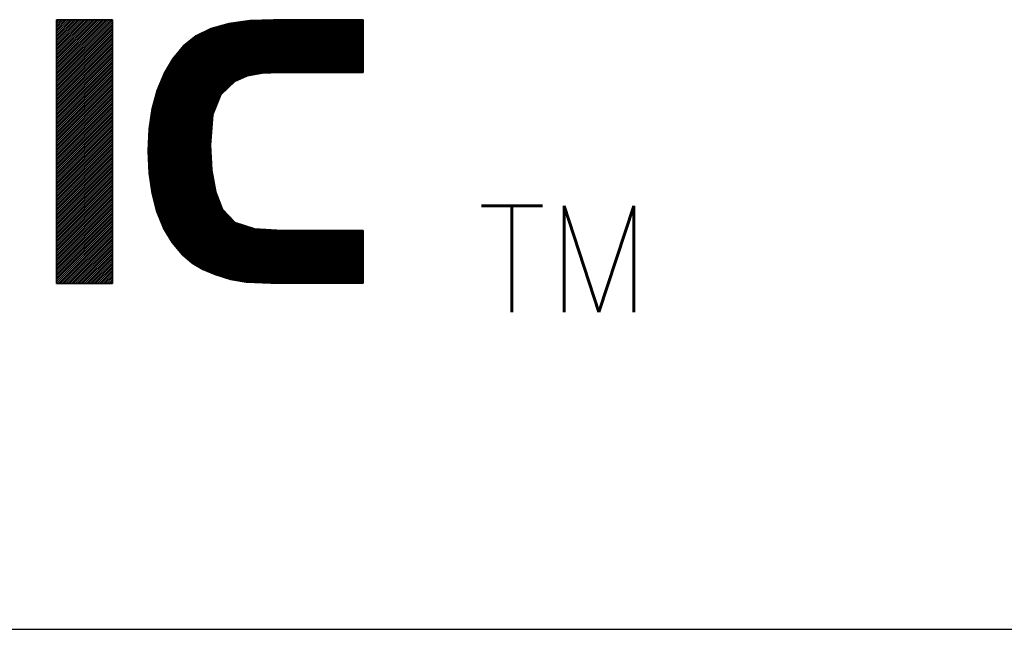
# Model space of a CAD drawing. Header units: millimetres. Extents: x 4 to 205, y 5 to 292.
# Tile 17 of 107: x 63 to 81, y 5 to 16. Entities that reach past the tile are written whole.
import ezdxf

# ---------------------------------------------------------------- set-up
doc = ezdxf.new("R2010")
doc.units = ezdxf.units.MM
doc.layers.get('0').update_dxf_attribs({"linetype": 'CONTINUOUS'})
doc.layers.add('256', color=7, linetype='CONTINUOUS')
doc.styles.add('blockfont', font='simplex.shx')

# ---------------------------------------------------------------- blocks, each defined once
blk = doc.blocks.new('HATCH15')
at = {"color": 5, "linetype": 'CONTINUOUS'}
for p, q in [((63.572548, 16.439062), (63.622436, 16.48895)), ((63.572548, 16.403927), (63.657571, 16.48895)), ((63.572548, 16.368793), (63.692705, 16.48895)), ((63.572548, 16.333658), (63.72784, 16.48895)), ((63.572548, 16.298524), (63.762974, 16.48895)), ((63.572548, 16.26339), (63.798108, 16.48895)), ((63.572548, 16.228255), (63.833243, 16.48895)), ((63.572548, 16.193121), (63.868377, 16.48895)), ((63.572548, 16.157986), (63.903512, 16.48895)), ((63.572548, 16.122852), (63.938646, 16.48895)), ((63.572548, 16.087718), (63.97378, 16.48895)), ((63.572548, 16.052583), (64.008915, 16.48895)), ((63.572548, 16.017449), (64.044049, 16.48895)), ((63.572548, 15.982315), (64.079183, 16.48895)), ((63.572548, 15.94718), (64.114318, 16.48895)), ((63.572548, 15.912046), (64.149452, 16.48895)), ((63.572548, 15.876911), (64.184587, 16.48895)), ((63.572548, 15.841777), (64.219721, 16.48895)), ((63.572548, 15.806643), (64.254855, 16.48895)), ((63.572548, 15.771508), (64.28999, 16.48895)), ((63.572548, 15.736374), (64.325124, 16.48895)), ((63.572548, 15.701239), (64.360259, 16.48895)), ((63.572548, 15.666105), (64.395393, 16.48895)), ((63.572548, 15.630971), (64.430527, 16.48895)), ((63.572548, 15.595836), (64.465662, 16.48895)), ((63.572548, 15.560702), (64.500796, 16.48895)), ((63.572548, 15.525568), (64.53593, 16.48895)), ((63.572548, 15.490433), (64.571065, 16.48895)), ((63.572548, 15.455299), (64.606199, 16.48895)), ((63.572548, 15.420164), (64.629533, 16.477149)), ((63.572548, 15.38503), (64.629533, 16.442015)), ((63.572548, 15.349896), (64.629533, 16.406881)), ((63.572548, 15.314761), (64.629533, 16.371746)), ((63.572548, 15.279627), (64.629533, 16.336612)), ((63.572548, 15.244493), (64.629533, 16.301478)), ((63.572548, 15.209358), (64.629533, 16.266343)), ((63.572548, 15.174224), (64.629533, 16.231209)), ((63.572548, 15.139089), (64.629533, 16.196074)), ((63.572548, 15.103955), (64.629533, 16.16094)), ((63.572548, 15.068821), (64.629533, 16.125806)), ((63.572548, 15.033686), (64.629533, 16.090671)), ((63.572548, 14.998552), (64.629533, 16.055537)), ((63.572548, 14.963417), (64.629533, 16.020402)), ((63.572548, 14.928283), (64.629533, 15.985268)), ((63.572548, 14.893149), (64.629533, 15.950134)), ((63.572548, 14.858014), (64.629533, 15.914999)), ((63.572548, 14.82288), (64.629533, 15.879865)), ((63.572548, 14.787746), (64.629533, 15.844731)), ((63.572548, 14.752611), (64.629533, 15.809596)), ((63.572548, 14.717477), (64.629533, 15.774462)), ((63.572548, 14.682342), (64.629533, 15.739327)), ((63.572548, 14.647208), (64.629533, 15.704193)), ((63.572548, 14.612074), (64.629533, 15.669059)), ((63.572548, 14.576939), (64.629533, 15.633924)), ((63.572548, 14.541805), (64.629533, 15.59879)), ((63.572548, 14.50667), (64.629533, 15.563655)), ((63.572548, 14.471536), (64.629533, 15.528521)), ((63.572548, 14.436402), (64.629533, 15.493387)), ((63.572548, 14.401267), (64.629533, 15.458252)), ((63.572548, 14.366133), (64.629533, 15.423118)), ((63.572548, 14.330999), (64.629533, 15.387984)), ((63.572548, 14.295864), (64.629533, 15.352849)), ((63.572548, 14.26073), (64.629533, 15.317715)), ((63.572548, 14.225595), (64.629533, 15.28258)), ((63.572548, 14.190461), (64.629533, 15.247446)), ((63.572548, 14.155327), (64.629533, 15.212312)), ((63.572548, 14.120192), (64.629533, 15.177177)), ((63.572548, 14.085058), (64.629533, 15.142043)), ((63.572548, 14.049924), (64.629533, 15.106909)), ((63.572548, 14.014789), (64.629533, 15.071774)), ((63.572548, 13.979655), (64.629533, 15.03664)), ((63.572548, 13.94452), (64.629533, 15.001505)), ((63.572548, 13.909386), (64.629533, 14.966371)), ((63.572548, 13.874252), (64.629533, 14.931237)), ((63.572548, 13.839117), (64.629533, 14.896102)), ((63.572548, 13.803983), (64.629533, 14.860968)), ((63.572548, 13.768848), (64.629533, 14.825833)), ((63.572548, 13.733714), (64.629533, 14.790699)), ((63.572548, 13.69858), (64.629533, 14.755565)), ((63.572548, 13.663445), (64.629533, 14.72043)), ((63.572548, 13.628311), (64.629533, 14.685296)), ((63.572548, 13.593177), (64.629533, 14.650162)), ((63.572548, 13.558042), (64.629533, 14.615027)), ((63.572548, 13.522908), (64.629533, 14.579893)), ((63.572548, 13.487773), (64.629533, 14.544758)), ((63.572548, 13.452639), (64.629533, 14.509624)), ((63.572548, 13.417505), (64.629533, 14.47449)), ((63.572548, 13.38237), (64.629533, 14.439355)), ((63.572548, 13.347236), (64.629533, 14.404221)), ((63.572548, 13.312101), (64.629533, 14.369086)), ((63.572548, 13.276967), (64.629533, 14.333952)), ((63.572548, 13.241833), (64.629533, 14.298818)), ((63.572548, 13.206698), (64.629533, 14.263683)), ((63.572548, 13.171564), (64.629533, 14.228549)), ((63.572548, 13.13643), (64.629533, 14.193415)), ((63.572548, 13.101295), (64.629533, 14.15828)), ((63.572548, 13.066161), (64.629533, 14.123146)), ((63.572548, 13.031026), (64.629533, 14.088011)), ((63.572548, 12.995892), (64.629533, 14.052877)), ((63.572548, 12.960758), (64.629533, 14.017743)), ((63.572548, 12.925623), (64.629533, 13.982608)), ((63.572548, 12.890489), (64.629533, 13.947474)), ((63.572548, 12.855355), (64.629533, 13.91234)), ((63.572548, 12.82022), (64.629533, 13.877205)), ((63.572548, 12.785086), (64.629533, 13.842071)), ((63.572548, 12.749951), (64.629533, 13.806936)), ((63.572548, 12.714817), (64.629533, 13.771802)), ((63.572548, 12.679683), (64.629533, 13.736668)), ((63.572548, 12.644548), (64.629533, 13.701533)), ((63.572548, 12.609414), (64.629533, 13.666399)), ((63.572548, 12.574279), (64.629533, 13.631264)), ((63.572548, 12.539145), (64.629533, 13.59613)), ((63.572548, 12.504011), (64.629533, 13.560996)), ((63.572548, 12.468876), (64.629533, 13.525861)), ((63.572548, 12.433742), (64.629533, 13.490727)), ((63.572548, 12.398608), (64.629533, 13.455593)), ((63.572548, 12.363473), (64.629533, 13.420458)), ((63.572548, 12.328339), (64.629533, 13.385324)), ((63.572548, 12.293204), (64.629533, 13.350189)), ((63.572548, 12.25807), (64.629533, 13.315055)), ((63.572548, 12.222936), (64.629533, 13.279921)), ((63.572548, 12.187801), (64.629533, 13.244786)), ((63.572548, 12.152667), (64.629533, 13.209652)), ((63.572548, 12.117532), (64.629533, 13.174517)), ((63.572548, 12.082398), (64.629533, 13.139383)), ((63.572548, 12.047264), (64.629533, 13.104249)), ((63.572548, 12.012129), (64.629533, 13.069114)), ((63.572548, 11.976995), (64.629533, 13.03398)), ((63.572548, 11.941861), (64.629533, 12.998846)), ((63.572548, 11.906726), (64.629533, 12.963711)), ((63.572548, 11.871592), (64.629533, 12.928577)), ((63.572548, 11.836457), (64.629533, 12.893442)), ((63.572548, 11.801323), (64.629533, 12.858308)), ((63.572548, 11.766189), (64.629533, 12.823174)), ((63.572548, 11.731054), (64.629533, 12.788039)), ((63.572548, 11.69592), (64.629533, 12.752905)), ((63.572548, 11.660786), (64.629533, 12.717771)), ((63.572548, 11.625651), (64.629533, 12.682636)), ((63.572548, 11.590517), (64.629533, 12.647502)), ((63.572548, 11.555382), (64.629533, 12.612367)), ((63.572548, 11.520248), (64.629533, 12.577233)), ((63.607632, 11.520198), (64.629533, 12.542099)), ((63.642767, 11.520198), (64.629533, 12.506964)), ((63.677901, 11.520198), (64.629533, 12.47183)), ((63.713036, 11.520198), (64.629533, 12.436695)), ((63.74817, 11.520198), (64.629533, 12.401561)), ((63.783304, 11.520198), (64.629533, 12.366427)), ((63.818439, 11.520198), (64.629533, 12.331292)), ((63.853573, 11.520198), (64.629533, 12.296158)), ((63.888707, 11.520198), (64.629533, 12.261024)), ((63.923842, 11.520198), (64.629533, 12.225889)), ((63.958976, 11.520198), (64.629533, 12.190755)), ((63.994111, 11.520198), (64.629533, 12.15562)), ((64.029245, 11.520198), (64.629533, 12.120486)), ((64.064379, 11.520198), (64.629533, 12.085352)), ((64.099514, 11.520198), (64.629533, 12.050217)), ((64.134648, 11.520198), (64.629533, 12.015083)), ((64.169782, 11.520198), (64.629533, 11.979949)), ((64.204917, 11.520198), (64.629533, 11.944814)), ((64.240051, 11.520198), (64.629533, 11.90968)), ((64.275186, 11.520198), (64.629533, 11.874545)), ((64.31032, 11.520198), (64.629533, 11.839411)), ((64.345454, 11.520198), (64.629533, 11.804277)), ((64.380589, 11.520198), (64.629533, 11.769142)), ((64.415723, 11.520198), (64.629533, 11.734008)), ((64.450858, 11.520198), (64.629533, 11.698873)), ((64.485992, 11.520198), (64.629533, 11.663739)), ((64.521126, 11.520198), (64.629533, 11.628605)), ((64.556261, 11.520198), (64.629533, 11.59347)), ((64.591395, 11.520198), (64.629533, 11.558336))]:
    blk.add_line(p, q, dxfattribs=at)
blk = doc.blocks.new('HATCH17')
at = {"color": 5, "linetype": 'CONTINUOUS'}
for p, q in [((65.301735, 14.024752), (67.765933, 16.48895)), ((65.301761, 14.01247), (67.778241, 16.48895)), ((65.302282, 14.000682), (67.790549, 16.48895)), ((65.302317, 14.037642), (67.753625, 16.48895)), ((65.302803, 13.988895), (67.802858, 16.48895)), ((65.302898, 14.050531), (67.741317, 16.48895)), ((65.303324, 13.977108), (67.815166, 16.48895)), ((65.303479, 14.06342), (67.729009, 16.48895)), ((65.303845, 13.965321), (67.827474, 16.48895)), ((65.30406, 14.07631), (67.7167, 16.48895)), ((65.304366, 13.953534), (67.839782, 16.48895)), ((65.304642, 14.089199), (67.704392, 16.48895)), ((65.304887, 13.941746), (67.85209, 16.48895)), ((65.305223, 14.102089), (67.692084, 16.48895)), ((65.305408, 13.929959), (67.864398, 16.48895)), ((65.305804, 14.114978), (67.679776, 16.48895)), ((65.305929, 13.918172), (67.876707, 16.48895)), ((65.306385, 14.127868), (67.667468, 16.48895)), ((65.30645, 13.906385), (67.889015, 16.48895)), ((65.306967, 14.140757), (67.654853, 16.488644)), ((65.306971, 13.894598), (67.901323, 16.48895)), ((65.307491, 13.88281), (67.913631, 16.48895)), ((65.307548, 14.153646), (67.642037, 16.488136)), ((65.308012, 13.871023), (67.925939, 16.48895)), ((65.308129, 14.166536), (67.629221, 16.487628)), ((65.308533, 13.859236), (67.938247, 16.48895)), ((65.30871, 14.179425), (67.616405, 16.48712)), ((65.309054, 13.847449), (67.950555, 16.48895)), ((65.309292, 14.192315), (67.603589, 16.486612)), ((65.309575, 13.835662), (67.962864, 16.48895)), ((65.309873, 14.205204), (67.590773, 16.486104)), ((65.310096, 13.823875), (67.975172, 16.48895)), ((65.310454, 14.218094), (67.577957, 16.485596)), ((65.310617, 13.812087), (67.98748, 16.48895)), ((65.311035, 14.230983), (67.56514, 16.485088)), ((65.311138, 13.8003), (67.999788, 16.48895)), ((65.311617, 14.243872), (67.552324, 16.48458)), ((65.311659, 13.788513), (68.012096, 16.48895)), ((65.31218, 13.776726), (68.024404, 16.48895)), ((65.312198, 14.256762), (67.539508, 16.484072)), ((65.312701, 13.764939), (68.036713, 16.48895)), ((65.312779, 14.269651), (67.526692, 16.483564)), ((65.313222, 13.753151), (68.049021, 16.48895)), ((65.313361, 14.282541), (67.513876, 16.483056)), ((65.313743, 13.741364), (68.061329, 16.48895)), ((65.313942, 14.29543), (67.50106, 16.482548)), ((65.314264, 13.729577), (68.073637, 16.48895)), ((65.314523, 14.30832), (67.488244, 16.48204)), ((65.314785, 13.71779), (68.085945, 16.48895)), ((65.315104, 14.321209), (67.475428, 16.481532)), ((65.315686, 14.334098), (67.462611, 16.481024)), ((65.316267, 14.346988), (67.449795, 16.480516)), ((65.316848, 14.359877), (67.436979, 16.480008)), ((65.317429, 14.372767), (67.424163, 16.4795)), ((65.318011, 14.385656), (67.411347, 16.478992)), ((65.318592, 14.398546), (67.398531, 16.478484)), ((65.319173, 14.411435), (67.385715, 16.477976)), ((65.319754, 14.424324), (67.372898, 16.477468)), ((65.320842, 14.437721), (67.360082, 16.47696)), ((65.322969, 14.452155), (67.347266, 16.476452)), ((65.325095, 14.466589), (67.33445, 16.475945)), ((65.327221, 14.481024), (67.321634, 16.475437)), ((65.329347, 14.495458), (67.308818, 16.474929)), ((65.331473, 14.509892), (67.296002, 16.474421)), ((65.3336, 14.524327), (67.283186, 16.473913)), ((65.335726, 14.538761), (67.270369, 16.473405)), ((65.337852, 14.553195), (67.257553, 16.472897)), ((65.339978, 14.56763), (67.244737, 16.472389)), ((65.342104, 14.582064), (67.231921, 16.471881)), ((65.344231, 14.596498), (67.219105, 16.471373)), ((65.346357, 14.610933), (67.205147, 16.469723)), ((65.348483, 14.625367), (67.190845, 16.467729)), ((65.350609, 14.639802), (67.176542, 16.465735)), ((65.352735, 14.654236), (67.16224, 16.46374)), ((65.354862, 14.66867), (67.147937, 16.461746)), ((65.356988, 14.683105), (67.133635, 16.459752)), ((65.359114, 14.697539), (67.119332, 16.457757)), ((65.36124, 14.711973), (67.10503, 16.455763)), ((65.363366, 14.726408), (67.090727, 16.453769)), ((65.365493, 14.740842), (67.076425, 16.451774)), ((65.367619, 14.755276), (67.062122, 16.44978)), ((65.369745, 14.769711), (67.04782, 16.447786)), ((65.371871, 14.784145), (67.033517, 16.445791)), ((65.373997, 14.79858), (67.019215, 16.443797)), ((65.376124, 14.813014), (67.004912, 16.441803)), ((65.380566, 14.829764), (66.99061, 16.439808)), ((65.385095, 14.846601), (66.976307, 16.437814)), ((65.389624, 14.863438), (66.962005, 16.43582)), ((65.394152, 14.880275), (66.947703, 16.433826)), ((65.398681, 14.897112), (66.9334, 16.431831)), ((65.40321, 14.913949), (66.919098, 16.429837)), ((65.407739, 14.930786), (66.904795, 16.427843)), ((65.412268, 14.947623), (66.890493, 16.425848)), ((65.416796, 14.96446), (66.87619, 16.423854)), ((65.421325, 14.981297), (66.861888, 16.42186)), ((65.425854, 14.998134), (66.847585, 16.419865)), ((65.430383, 15.014971), (66.833283, 16.417871)), ((65.434912, 15.031808), (66.818326, 16.415222)), ((65.43944, 15.048645), (66.801243, 16.410448)), ((65.443969, 15.065482), (66.78416, 16.405673)), ((65.448498, 15.082319), (66.767078, 16.400898)), ((65.453027, 15.099156), (66.749995, 16.396124)), ((65.457556, 15.115993), (66.732912, 16.391349)), ((65.462084, 15.13283), (66.715829, 16.386575)), ((65.466613, 15.149667), (66.698746, 16.3818)), ((65.472638, 15.168), (66.681664, 16.377025)), ((65.481434, 15.189104), (66.664581, 16.372251)), ((65.49023, 15.210208), (66.647498, 16.367476)), ((65.499025, 15.231312), (66.630415, 16.362701)), ((65.507821, 15.252415), (66.613332, 16.357927)), ((65.516617, 15.273519), (66.59625, 16.353152)), ((65.525412, 15.294623), (66.579167, 16.348378)), ((65.534208, 15.315727), (66.562084, 16.343603)), ((65.543004, 15.336831), (66.545001, 16.338828)), ((65.5518, 15.357935), (66.527918, 16.334054)), ((66.914744, 15.305441), (68.098253, 16.48895)), ((66.954167, 15.332555), (68.110562, 16.48895)), ((66.976876, 15.342957), (68.12287, 16.48895)), ((66.999586, 15.353358), (68.135178, 16.48895)), ((67.022295, 15.363759), (68.147486, 16.48895)), ((67.045004, 15.37416), (68.159794, 16.48895)), ((67.067714, 15.384561), (68.172102, 16.48895)), ((67.090423, 15.394962), (68.184411, 16.48895)), ((67.113132, 15.405364), (68.196719, 16.48895)), ((67.135842, 15.415765), (68.209027, 16.48895)), ((67.158551, 15.426166), (68.221335, 16.48895)), ((67.177488, 15.432795), (68.233643, 16.48895)), ((67.192585, 15.435584), (68.245951, 16.48895)), ((67.207682, 15.438372), (68.25826, 16.48895)), ((67.222779, 15.441161), (68.270568, 16.48895)), ((67.237876, 15.44395), (68.282876, 16.48895)), ((67.252973, 15.446739), (68.295184, 16.48895)), ((67.268069, 15.449527), (68.307492, 16.48895)), ((67.283166, 15.452316), (68.3198, 16.48895)), ((67.298263, 15.455105), (68.332109, 16.48895)), ((67.31336, 15.457893), (68.344417, 16.48895)), ((67.328457, 15.460682), (68.356725, 16.48895)), ((67.343554, 15.463471), (68.369033, 16.48895)), ((67.358651, 15.46626), (68.381341, 16.48895)), ((67.373748, 15.469048), (68.393649, 16.48895)), ((67.388844, 15.471837), (68.405957, 16.48895)), ((67.403941, 15.474626), (68.418266, 16.48895)), ((67.419038, 15.477414), (68.430574, 16.48895)), ((67.434135, 15.480203), (68.442882, 16.48895)), ((67.448829, 15.482589), (68.45519, 16.48895)), ((67.461623, 15.483074), (68.467498, 16.48895)), ((67.474416, 15.48356), (68.479806, 16.48895)), ((67.48721, 15.484045), (68.492115, 16.48895)), ((67.500004, 15.484531), (68.504423, 16.48895)), ((67.512797, 15.485016), (68.516731, 16.48895)), ((67.525591, 15.485502), (68.529039, 16.48895)), ((67.538384, 15.485987), (68.541347, 16.48895)), ((67.551178, 15.486473), (68.553655, 16.48895)), ((67.563972, 15.486958), (68.565964, 16.48895)), ((67.576765, 15.487444), (68.578272, 16.48895)), ((67.589559, 15.487929), (68.59058, 16.48895)), ((67.602353, 15.488414), (68.602888, 16.48895)), ((67.615146, 15.4889), (68.615196, 16.48895)), ((67.62794, 15.489385), (68.627504, 16.48895)), ((67.640733, 15.489871), (68.639813, 16.48895)), ((67.653527, 15.490356), (68.652121, 16.48895)), ((67.666321, 15.490842), (68.664429, 16.48895)), ((67.679114, 15.491327), (68.676737, 16.48895)), ((67.691908, 15.491813), (68.689045, 16.48895)), ((67.704702, 15.492298), (68.701353, 16.48895)), ((67.717495, 15.492784), (68.713662, 16.48895)), ((67.730289, 15.493269), (68.72597, 16.48895)), ((67.743082, 15.493755), (68.738278, 16.48895)), ((67.755876, 15.49424), (68.750586, 16.48895)), ((67.76867, 15.494726), (68.762894, 16.48895)), ((67.781463, 15.495211), (68.775202, 16.48895)), ((67.793837, 15.495276), (68.787511, 16.48895)), ((67.806145, 15.495276), (68.799819, 16.48895)), ((67.818453, 15.495276), (68.812127, 16.48895)), ((67.830761, 15.495276), (68.824435, 16.48895)), ((67.843069, 15.495276), (68.836743, 16.48895)), ((67.855377, 15.495276), (68.849051, 16.48895)), ((67.867686, 15.495276), (68.86136, 16.48895)), ((67.879994, 15.495276), (68.873668, 16.48895)), ((67.892302, 15.495276), (68.885976, 16.48895)), ((67.90461, 15.495276), (68.898284, 16.48895)), ((67.916918, 15.495276), (68.910592, 16.48895)), ((67.929226, 15.495276), (68.9229, 16.48895)), ((67.941534, 15.495276), (68.935208, 16.48895)), ((67.953843, 15.495276), (68.947517, 16.48895)), ((67.966151, 15.495276), (68.959825, 16.48895)), ((67.978459, 15.495276), (68.972133, 16.48895)), ((67.990767, 15.495276), (68.984441, 16.48895)), ((68.003075, 15.495276), (68.996749, 16.48895)), ((68.015383, 15.495276), (69.009057, 16.48895)), ((68.027692, 15.495276), (69.021366, 16.48895)), ((68.04, 15.495276), (69.033674, 16.48895)), ((68.052308, 15.495276), (69.045982, 16.48895)), ((68.064616, 15.495276), (69.05829, 16.48895)), ((68.076924, 15.495276), (69.070598, 16.48895)), ((68.089232, 15.495276), (69.082906, 16.48895)), ((68.101541, 15.495276), (69.095215, 16.48895)), ((68.113849, 15.495276), (69.107523, 16.48895)), ((68.126157, 15.495276), (69.119831, 16.48895)), ((68.138465, 15.495276), (69.132139, 16.48895)), ((68.150773, 15.495276), (69.144447, 16.48895)), ((68.163081, 15.495276), (69.156755, 16.48895)), ((68.17539, 15.495276), (69.169064, 16.48895)), ((68.187698, 15.495276), (69.181372, 16.48895)), ((68.200006, 15.495276), (69.19368, 16.48895)), ((68.212314, 15.495276), (69.205988, 16.48895)), ((68.224622, 15.495276), (69.218296, 16.48895)), ((68.23693, 15.495276), (69.230604, 16.48895)), ((68.249239, 15.495276), (69.242913, 16.48895)), ((68.261547, 15.495276), (69.255221, 16.48895)), ((68.273855, 15.495276), (69.267529, 16.48895)), ((68.286163, 15.495276), (69.279837, 16.48895)), ((68.298471, 15.495276), (69.292145, 16.48895)), ((68.310779, 15.495276), (69.304453, 16.48895)), ((68.323088, 15.495276), (69.316762, 16.48895)), ((68.335396, 15.495276), (69.32907, 16.48895)), ((68.347704, 15.495276), (69.341378, 16.48895)), ((68.360012, 15.495276), (69.351575, 16.486839)), ((68.37232, 15.495276), (69.351575, 16.474531)), ((68.384628, 15.495276), (69.351575, 16.462223)), ((68.396936, 15.495276), (69.351575, 16.449915)), ((68.409245, 15.495276), (69.351575, 16.437606)), ((68.421553, 15.495276), (69.351575, 16.425298)), ((68.433861, 15.495276), (69.351575, 16.41299)), ((68.446169, 15.495276), (69.351575, 16.400682)), ((68.458477, 15.495276), (69.351575, 16.388374)), ((68.470785, 15.495276), (69.351575, 16.376066)), ((68.483094, 15.495276), (69.351575, 16.363757)), ((68.495402, 15.495276), (69.351575, 16.351449)), ((68.50771, 15.495276), (69.351575, 16.339141)), ((65.560595, 15.379039), (66.510836, 16.329279)), ((65.569391, 15.400143), (66.493753, 16.324504)), ((65.578187, 15.421246), (66.474186, 16.317246)), ((65.586982, 15.44235), (66.450264, 16.305632)), ((65.595778, 15.463454), (66.426343, 16.294019)), ((65.609319, 15.489303), (66.402421, 16.282405)), ((65.62777, 15.520062), (66.378499, 16.270792)), ((65.64622, 15.550821), (66.354578, 16.259178)), ((65.664671, 15.58158), (66.330656, 16.247565)), ((65.683121, 15.612338), (66.306735, 16.235952)), ((65.701572, 15.643097), (66.282813, 16.224338)), ((65.720023, 15.673856), (66.258891, 16.212725)), ((65.738473, 15.704615), (66.23497, 16.201111)), ((65.756924, 15.735373), (66.211048, 16.189498)), ((65.791912, 15.78267), (66.166056, 16.156814)), ((68.520018, 15.495276), (69.351575, 16.326833)), ((68.532326, 15.495276), (69.351575, 16.314525)), ((68.544634, 15.495276), (69.351575, 16.302217)), ((68.556943, 15.495276), (69.351575, 16.289908)), ((68.569251, 15.495276), (69.351575, 16.2776)), ((68.581559, 15.495276), (69.351575, 16.265292)), ((68.593867, 15.495276), (69.351575, 16.252984)), ((68.606175, 15.495276), (69.351575, 16.240676)), ((68.618483, 15.495276), (69.351575, 16.228368)), ((68.630792, 15.495276), (69.351575, 16.216059)), ((68.6431, 15.495276), (69.351575, 16.203751)), ((68.655408, 15.495276), (69.351575, 16.191443)), ((68.667716, 15.495276), (69.351575, 16.179135)), ((68.680024, 15.495276), (69.351575, 16.166827)), ((68.692332, 15.495276), (69.351575, 16.154519)), ((65.853174, 15.85624), (66.101123, 16.104189)), ((65.914436, 15.92981), (66.03619, 16.051564)), ((68.704641, 15.495276), (69.351575, 16.14221)), ((68.716949, 15.495276), (69.351575, 16.129902)), ((68.729257, 15.495276), (69.351575, 16.117594)), ((68.741565, 15.495276), (69.351575, 16.105286)), ((68.753873, 15.495276), (69.351575, 16.092978)), ((68.766181, 15.495276), (69.351575, 16.08067)), ((68.77849, 15.495276), (69.351575, 16.068361)), ((68.790798, 15.495276), (69.351575, 16.056053)), ((68.803106, 15.495276), (69.351575, 16.043745)), ((68.815414, 15.495276), (69.351575, 16.031437)), ((68.827722, 15.495276), (69.351575, 16.019129)), ((68.84003, 15.495276), (69.351575, 16.006821)), ((68.852338, 15.495276), (69.351575, 15.994513)), ((68.864647, 15.495276), (69.351575, 15.982204)), ((68.876955, 15.495276), (69.351575, 15.969896)), ((68.889263, 15.495276), (69.351575, 15.957588)), ((68.901571, 15.495276), (69.351575, 15.94528)), ((68.913879, 15.495276), (69.351575, 15.932972)), ((68.926187, 15.495276), (69.351575, 15.920664)), ((68.938496, 15.495276), (69.351575, 15.908355)), ((68.950804, 15.495276), (69.351575, 15.896047)), ((68.963112, 15.495276), (69.351575, 15.883739)), ((68.97542, 15.495276), (69.351575, 15.871431)), ((68.987728, 15.495276), (69.351575, 15.859123)), ((69.000036, 15.495276), (69.351575, 15.846815)), ((69.012345, 15.495276), (69.351575, 15.834506)), ((69.024653, 15.495276), (69.351575, 15.822198)), ((69.036961, 15.495276), (69.351575, 15.80989)), ((69.049269, 15.495276), (69.351575, 15.797582)), ((69.061577, 15.495276), (69.351575, 15.785274)), ((69.073885, 15.495276), (69.351575, 15.772966)), ((69.086194, 15.495276), (69.351575, 15.760657)), ((69.098502, 15.495276), (69.351575, 15.748349)), ((69.11081, 15.495276), (69.351575, 15.736041)), ((69.123118, 15.495276), (69.351575, 15.723733)), ((69.135426, 15.495276), (69.351575, 15.711425)), ((69.147734, 15.495276), (69.351575, 15.699117)), ((69.160043, 15.495276), (69.351575, 15.686808)), ((69.172351, 15.495276), (69.351575, 15.6745)), ((69.184659, 15.495276), (69.351575, 15.662192)), ((69.196967, 15.495276), (69.351575, 15.649884)), ((69.209275, 15.495276), (69.351575, 15.637576)), ((69.221583, 15.495276), (69.351575, 15.625268)), ((69.233892, 15.495276), (69.351575, 15.612959)), ((69.2462, 15.495276), (69.351575, 15.600651)), ((69.258508, 15.495276), (69.351575, 15.588343)), ((69.270816, 15.495276), (69.351575, 15.576035)), ((69.283124, 15.495276), (69.351575, 15.563727)), ((69.295432, 15.495276), (69.351575, 15.551419)), ((69.30774, 15.495276), (69.351575, 15.539111)), ((69.320049, 15.495276), (69.351575, 15.526802)), ((69.332357, 15.495276), (69.351575, 15.514494)), ((65.315306, 13.706003), (66.66081, 15.051506)), ((65.315827, 13.694215), (66.652696, 15.031084)), ((65.316348, 13.682428), (66.644581, 15.010662)), ((65.316869, 13.670641), (66.636467, 14.990239)), ((65.31739, 13.658854), (66.628353, 14.969817)), ((65.317911, 13.647067), (66.620239, 14.949394)), ((65.318432, 13.635279), (66.612125, 14.928972)), ((65.318953, 13.623492), (66.60401, 14.90855)), ((65.319474, 13.611705), (66.595896, 14.888127)), ((65.319995, 13.599918), (66.587782, 14.867705)), ((65.321494, 13.589109), (66.579668, 14.847283)), ((65.323036, 13.578343), (66.571553, 14.82686)), ((65.324579, 13.567577), (66.563439, 14.806438)), ((65.326121, 13.556812), (66.555325, 14.786016)), ((65.327664, 13.546046), (66.547211, 14.765593)), ((65.329207, 13.535281), (66.539097, 14.745171)), ((65.330749, 13.524515), (66.530982, 14.724748)), ((65.332292, 13.513749), (66.522868, 14.704326)), ((65.333834, 13.502984), (66.519121, 14.688271)), ((65.335377, 13.492218), (66.51804, 14.674881)), ((65.336919, 13.481453), (66.516958, 14.661492)), ((65.338462, 13.470687), (66.515877, 14.648102)), ((65.340004, 13.459921), (66.514795, 14.634712)), ((65.341547, 13.449156), (66.513714, 14.621323)), ((65.343089, 13.43839), (66.512632, 14.607933)), ((65.344632, 13.427625), (66.511551, 14.594543)), ((65.346175, 13.416859), (66.510469, 14.581154)), ((65.347717, 13.406093), (66.509388, 14.567764)), ((65.34926, 13.395328), (66.508306, 14.554374)), ((65.350802, 13.384562), (66.507225, 14.540985)), ((65.352345, 13.373796), (66.506143, 14.527595)), ((65.353887, 13.363031), (66.505062, 14.514205)), ((65.35543, 13.352265), (66.50398, 14.500816)), ((65.356972, 13.3415), (66.502899, 14.487426)), ((65.358515, 13.330734), (66.501817, 14.474036)), ((65.360058, 13.319968), (66.500736, 14.460647)), ((65.3616, 13.309203), (66.499654, 14.447257)), ((65.363143, 13.298437), (66.498573, 14.433867)), ((65.364685, 13.287672), (66.497491, 14.420478)), ((65.366228, 13.276906), (66.49641, 14.407088)), ((65.36777, 13.26614), (66.495328, 14.393698)), ((65.369313, 13.255375), (66.494247, 14.380309)), ((65.370855, 13.244609), (66.493165, 14.366919)), ((65.372398, 13.233844), (66.492084, 14.35353)), ((65.373941, 13.223078), (66.491002, 14.34014)), ((65.375735, 13.212564), (66.489921, 14.32675)), ((65.378285, 13.202806), (66.488839, 14.313361)), ((65.380834, 13.193047), (66.487758, 14.299971)), ((65.383384, 13.183288), (66.486676, 14.286581)), ((65.385933, 13.17353), (66.485595, 14.273192)), ((65.388483, 13.163771), (66.484513, 14.259802)), ((65.391032, 13.154013), (66.483432, 14.246412)), ((65.393582, 13.144254), (66.48235, 14.233023)), ((65.396131, 13.134495), (66.481269, 14.219633)), ((65.398681, 13.124737), (66.480187, 14.206243)), ((65.40123, 13.114978), (66.479106, 14.192854)), ((65.40378, 13.105219), (66.478024, 14.179464)), ((65.406329, 13.095461), (66.476943, 14.166074)), ((65.408879, 13.085702), (66.475861, 14.152685)), ((65.411428, 13.075943), (66.47478, 14.139295)), ((65.413978, 13.066185), (66.473698, 14.125905)), ((65.416527, 13.056426), (66.473893, 14.113792)), ((65.419077, 13.046667), (66.474545, 14.102135)), ((65.421626, 13.036909), (66.475197, 14.090479)), ((65.424176, 13.02715), (66.475849, 14.078823)), ((65.426725, 13.017391), (66.476501, 14.067167)), ((65.429275, 13.007633), (66.477153, 14.055511)), ((65.431824, 12.997874), (66.477805, 14.043855)), ((65.434374, 12.988115), (66.478457, 14.032199)), ((65.436923, 12.978357), (66.479109, 14.020543)), ((65.439473, 12.968598), (66.479761, 14.008887)), ((65.442022, 12.95884), (66.480413, 13.99723)), ((65.444572, 12.949081), (66.481065, 13.985574)), ((65.447122, 12.939322), (66.481717, 13.973918)), ((65.449671, 12.929564), (66.482369, 13.962262)), ((65.452221, 12.919805), (66.483022, 13.950606)), ((65.45477, 12.910046), (66.483674, 13.93895)), ((65.45732, 12.900288), (66.484326, 13.927294)), ((65.459869, 12.890529), (66.484978, 13.915638)), ((65.462419, 12.88077), (66.48563, 13.903981)), ((65.464968, 12.871012), (66.486282, 13.892325)), ((65.468138, 12.861873), (66.486934, 13.880669)), ((65.471694, 12.853122), (66.487586, 13.869013)), ((65.475251, 12.84437), (66.488238, 13.857357)), ((65.478808, 12.835619), (66.48889, 13.845701)), ((65.482365, 12.826867), (66.489542, 13.834045)), ((65.485921, 12.818116), (66.490194, 13.822389)), ((65.489478, 12.809365), (66.490846, 13.810732)), ((65.493035, 12.800613), (66.491498, 13.799076)), ((65.496592, 12.791862), (66.49215, 13.78742)), ((65.500148, 12.78311), (66.492802, 13.775764)), ((65.503705, 12.774359), (66.493454, 13.764108)), ((65.507262, 12.765607), (66.494106, 13.752452)), ((65.510819, 12.756856), (66.494758, 13.740796)), ((65.514375, 12.748105), (66.49541, 13.72914)), ((65.517932, 12.739353), (66.496062, 13.717484)), ((65.521489, 12.730602), (66.496714, 13.705827)), ((65.525045, 12.72185), (66.497366, 13.694171)), ((65.528602, 12.713099), (66.498018, 13.682515)), ((65.532159, 12.704347), (66.498671, 13.670859)), ((65.535716, 12.695596), (66.499323, 13.659203)), ((65.539272, 12.686845), (66.500396, 13.647968)), ((65.542829, 12.678093), (66.502354, 13.637618)), ((65.546386, 12.669342), (66.504311, 13.627267)), ((65.549943, 12.66059), (66.506268, 13.616916)), ((65.553499, 12.651839), (66.508226, 13.606565)), ((65.557056, 12.643087), (66.510183, 13.596215)), ((65.560613, 12.634336), (66.512141, 13.585864)), ((65.56417, 12.625585), (66.514098, 13.575513)), ((65.567726, 12.616833), (66.516055, 13.565162)), ((65.571283, 12.608082), (66.518013, 13.554811)), ((65.57484, 12.59933), (66.51997, 13.544461)), ((65.578396, 12.590579), (66.521927, 13.53411)), ((65.581953, 12.581827), (66.523885, 13.523759)), ((65.58551, 12.573076), (66.525842, 13.513408)), ((65.589067, 12.564325), (66.5278, 13.503058)), ((65.592883, 12.555833), (66.529757, 13.492707)), ((65.597466, 12.548107), (66.531714, 13.482356)), ((65.602048, 12.540381), (66.533672, 13.472005)), ((65.60663, 12.532655), (66.535629, 13.461654)), ((65.611212, 12.524929), (66.537587, 13.451304)), ((65.615795, 12.517204), (66.539544, 13.440953)), ((65.620377, 12.509478), (66.541501, 13.430602)), ((65.624959, 12.501752), (66.543459, 13.420251)), ((65.629541, 12.494026), (66.545416, 13.409901)), ((65.634124, 12.4863), (66.547373, 13.39955)), ((65.638706, 12.478574), (66.549331, 13.389199)), ((65.643288, 12.470848), (66.551288, 13.378848)), ((65.64787, 12.463122), (66.553246, 13.368497)), ((65.652453, 12.455396), (66.555203, 13.358147)), ((65.657035, 12.44767), (66.55716, 13.347796)), ((65.661617, 12.439944), (66.559118, 13.337445)), ((65.666199, 12.432219), (66.561075, 13.327094)), ((65.670782, 12.424493), (66.563033, 13.316743)), ((65.675364, 12.416767), (66.56499, 13.306393)), ((65.679946, 12.409041), (66.566947, 13.296042)), ((65.684528, 12.401315), (66.568905, 13.285691)), ((65.689111, 12.393589), (66.570862, 13.27534)), ((65.693693, 12.385863), (66.572819, 13.26499)), ((65.698275, 12.378137), (66.574777, 13.254639)), ((65.702858, 12.370411), (66.576734, 13.244288)), ((65.70744, 12.362685), (66.579781, 13.235027)), ((65.712022, 12.35496), (66.583216, 13.226153)), ((65.716604, 12.347234), (66.58665, 13.21728)), ((65.721187, 12.339508), (66.590085, 13.208406)), ((65.725769, 12.331782), (66.59352, 13.199533)), ((65.730351, 12.324056), (66.596954, 13.190659)), ((65.734933, 12.31633), (66.600389, 13.181786)), ((65.739516, 12.308604), (66.603824, 13.172912)), ((65.744098, 12.300878), (66.607258, 13.164039)), ((65.74868, 12.293152), (66.610693, 13.155165)), ((65.753645, 12.285809), (66.614128, 13.146292)), ((65.75929, 12.279145), (66.617563, 13.137418)), ((65.764934, 12.272482), (66.620997, 13.128545)), ((65.770579, 12.265818), (66.624432, 13.119671)), ((65.776223, 12.259155), (66.627867, 13.110798)), ((65.781868, 12.252491), (66.631301, 13.101924)), ((65.787512, 12.245827), (66.634736, 13.093051)), ((65.793157, 12.239164), (66.638171, 13.084177)), ((65.798801, 12.2325), (66.641605, 13.075304)), ((65.804446, 12.225837), (66.64504, 13.066431)), ((65.810091, 12.219173), (66.648475, 13.057557)), ((65.815735, 12.212509), (66.651909, 13.048684)), ((65.82138, 12.205846), (66.655344, 13.03981)), ((65.827024, 12.199182), (66.658779, 13.030937)), ((65.832669, 12.192519), (66.662213, 13.022063)), ((65.838313, 12.185855), (66.665648, 13.01319)), ((65.843958, 12.179191), (66.669083, 13.004316)), ((65.849602, 12.172528), (66.672517, 12.995443)), ((65.855247, 12.165864), (66.675952, 12.986569)), ((65.860892, 12.159201), (66.679387, 12.977696)), ((65.866536, 12.152537), (66.682821, 12.968822)), ((65.872181, 12.145873), (66.686256, 12.959949)), ((65.877825, 12.13921), (66.689691, 12.951075)), ((65.88347, 12.132546), (66.693125, 12.942202)), ((65.889114, 12.125882), (66.69656, 12.933328)), ((65.894759, 12.119219), (66.699995, 12.924455)), ((65.900403, 12.112555), (66.703543, 12.915695)), ((65.906048, 12.105892), (66.709532, 12.909376)), ((65.911693, 12.099228), (66.715521, 12.903057)), ((65.917337, 12.092564), (66.721511, 12.896738)), ((65.922982, 12.085901), (66.7275, 12.890419)), ((65.928626, 12.079237), (66.733489, 12.8841)), ((65.934271, 12.072574), (66.739479, 12.877781)), ((65.939915, 12.06591), (66.745468, 12.871463)), ((65.945688, 12.059375), (66.751457, 12.865144)), ((65.952303, 12.053681), (66.757447, 12.858825)), ((65.958917, 12.047988), (66.763436, 12.852506)), ((65.965532, 12.042294), (66.769425, 12.846187)), ((65.972147, 12.036601), (66.775414, 12.839868)), ((65.978761, 12.030907), (66.781404, 12.833549)), ((65.985376, 12.025214), (66.787393, 12.827231)), ((65.991991, 12.01952), (66.793382, 12.820912)), ((65.998605, 12.013827), (66.799372, 12.814593)), ((66.00522, 12.008133), (66.805361, 12.808274)), ((66.011835, 12.00244), (66.81135, 12.801955)), ((66.018449, 11.996746), (66.81734, 12.795636)), ((66.025064, 11.991053), (66.823329, 12.789318)), ((66.031679, 11.985359), (66.829318, 12.782999)), ((66.038293, 11.979666), (66.835308, 12.77668)), ((66.044908, 11.973972), (66.841297, 12.770361)), ((66.051523, 11.968279), (66.847286, 12.764042)), ((66.058137, 11.962585), (66.853275, 12.757723)), ((66.064752, 11.956892), (66.859265, 12.751404)), ((66.071367, 11.951198), (66.865254, 12.745086)), ((66.077981, 11.945505), (66.871243, 12.738767)), ((66.084596, 11.939811), (66.877233, 12.732448)), ((66.091211, 11.934118), (66.883222, 12.726129)), ((66.097825, 11.928424), (66.889211, 12.71981)), ((66.10444, 11.922731), (66.895201, 12.713491)), ((66.111055, 11.917037), (66.90119, 12.707172)), ((66.117669, 11.911344), (66.907179, 12.700854)), ((66.124284, 11.90565), (66.913169, 12.694535)), ((66.131484, 11.900542), (66.919158, 12.688216)), ((66.139098, 11.895848), (66.925147, 12.681897)), ((66.146713, 11.891154), (66.931136, 12.675578)), ((66.154327, 11.88646), (66.937126, 12.669259)), ((66.161941, 11.881766), (66.944819, 12.664645)), ((66.169555, 11.877073), (66.954102, 12.661619)), ((66.17717, 11.872379), (66.963385, 12.658594)), ((66.184784, 11.867685), (66.972668, 12.655569)), ((66.192398, 11.862991), (66.981951, 12.652544)), ((66.200012, 11.858297), (66.991234, 12.649518)), ((66.207627, 11.853603), (67.000517, 12.646493)), ((66.215241, 11.848909), (67.0098, 12.643468)), ((66.222855, 11.844215), (67.019082, 12.640442)), ((66.230469, 11.839521), (67.028365, 12.637417)), ((66.238084, 11.834827), (67.037648, 12.634392)), ((66.245698, 11.830133), (67.046931, 12.631367)), ((66.253312, 11.825439), (67.056214, 12.628341)), ((66.260926, 11.820745), (67.065497, 12.625316)), ((66.26854, 11.816052), (67.07478, 12.622291)), ((66.276155, 11.811358), (67.084063, 12.619266)), ((66.283769, 11.806664), (67.093346, 12.61624)), ((66.291383, 11.80197), (67.102629, 12.613215)), ((66.298997, 11.797276), (67.111911, 12.61019)), ((66.306612, 11.792582), (67.121194, 12.607165)), ((66.314226, 11.787888), (67.130477, 12.604139)), ((66.32184, 11.783194), (67.13976, 12.601114)), ((66.329454, 11.7785), (67.149043, 12.598089)), ((66.338169, 11.774906), (67.158326, 12.595063)), ((66.346905, 11.771334), (67.167609, 12.592038)), ((66.355641, 11.767762), (67.176892, 12.589013)), ((66.364377, 11.764191), (67.186175, 12.585988)), ((66.373114, 11.760619), (67.195457, 12.582962)), ((66.38185, 11.757047), (67.20474, 12.579937)), ((66.390586, 11.753475), (67.214023, 12.576912)), ((66.399323, 11.749903), (67.223306, 12.573887)), ((66.408059, 11.746331), (67.232589, 12.570861)), ((66.416795, 11.742759), (67.241872, 12.567836)), ((66.425531, 11.739187), (67.251155, 12.564811)), ((66.434268, 11.735615), (67.260438, 12.561786)), ((66.443004, 11.732044), (67.269721, 12.55876)), ((66.45174, 11.728472), (67.279004, 12.555735)), ((66.460476, 11.7249), (67.288286, 12.55271)), ((66.469213, 11.721328), (67.297569, 12.549685)), ((66.477949, 11.717756), (67.306852, 12.546659)), ((66.486685, 11.714184), (67.317453, 12.544952)), ((66.495421, 11.710612), (67.329049, 12.54424)), ((66.504158, 11.70704), (67.340645, 12.543528)), ((66.512894, 11.703468), (67.352241, 12.542815)), ((66.52163, 11.699896), (67.363837, 12.542103)), ((66.530367, 11.696325), (67.375433, 12.541391)), ((66.539103, 11.692753), (67.387029, 12.540678)), ((66.547839, 11.689181), (67.398625, 12.539966)), ((66.556765, 11.685798), (67.41022, 12.539254)), ((66.566093, 11.682818), (67.421816, 12.538542)), ((66.575421, 11.679838), (67.433412, 12.537829)), ((66.584748, 11.676858), (67.445008, 12.537117)), ((66.594076, 11.673877), (67.456604, 12.536405)), ((66.603404, 11.670897), (67.4682, 12.535693)), ((66.612732, 11.667917), (67.479796, 12.53498)), ((66.62206, 11.664937), (67.491392, 12.534268)), ((66.631388, 11.661957), (67.502988, 12.533556)), ((66.640716, 11.658976), (67.514583, 12.532844)), ((66.650044, 11.655996), (67.526179, 12.532131)), ((66.659372, 11.653016), (67.537775, 12.531419)), ((66.6687, 11.650036), (67.549371, 12.530707)), ((66.678028, 11.647056), (67.560967, 12.529995)), ((66.687356, 11.644076), (67.572563, 12.529282)), ((66.696684, 11.641095), (67.584159, 12.52857)), ((66.706012, 11.638115), (67.595755, 12.527858)), ((66.71534, 11.635135), (67.607351, 12.527145)), ((66.724668, 11.632155), (67.618947, 12.526433)), ((66.733996, 11.629175), (67.630542, 12.525721)), ((66.743324, 11.626194), (67.642138, 12.525009)), ((66.752652, 11.623214), (67.653734, 12.524296)), ((66.76198, 11.620234), (67.66533, 12.523584)), ((66.771308, 11.617254), (67.676926, 12.522872)), ((66.780636, 11.614274), (67.688522, 12.52216)), ((66.789964, 11.611294), (67.700118, 12.521447)), ((66.799292, 11.608313), (67.711714, 12.520735)), ((66.80862, 11.605333), (67.72331, 12.520023)), ((66.817948, 11.602353), (67.734905, 12.519311)), ((66.827276, 11.599373), (67.746501, 12.518598)), ((66.836604, 11.596393), (67.758097, 12.517886)), ((66.845932, 11.593412), (67.769693, 12.517174)), ((66.855661, 11.590833), (67.781289, 12.516461)), ((66.866169, 11.589033), (67.792885, 12.515749)), ((66.876677, 11.587233), (67.804481, 12.515037)), ((66.887185, 11.585433), (67.816077, 12.514325)), ((66.897694, 11.583633), (67.827932, 12.513872)), ((66.908202, 11.581834), (67.84024, 12.513872)), ((66.91871, 11.580034), (67.852549, 12.513872)), ((66.929219, 11.578234), (67.864857, 12.513872)), ((66.939727, 11.576434), (67.877165, 12.513872)), ((66.950235, 11.574634), (67.889473, 12.513872)), ((66.960743, 11.572834), (67.901781, 12.513872)), ((66.971252, 11.571034), (67.914089, 12.513872)), ((66.98176, 11.569234), (67.926398, 12.513872)), ((66.992268, 11.567435), (67.938706, 12.513872)), ((67.002777, 11.565635), (67.951014, 12.513872)), ((67.013285, 11.563835), (67.963322, 12.513872)), ((67.023793, 11.562035), (67.97563, 12.513872)), ((67.034302, 11.560235), (67.987938, 12.513872)), ((67.04481, 11.558435), (68.000247, 12.513872)), ((67.055318, 11.556635), (68.012555, 12.513872)), ((67.065826, 11.554835), (68.024863, 12.513872)), ((67.076335, 11.553036), (68.037171, 12.513872)), ((67.086843, 11.551236), (68.049479, 12.513872)), ((67.097351, 11.549436), (68.061787, 12.513872)), ((67.10786, 11.547636), (68.074096, 12.513872)), ((67.118368, 11.545836), (68.086404, 12.513872)), ((67.128876, 11.544036), (68.098712, 12.513872)), ((67.139384, 11.542236), (68.11102, 12.513872)), ((67.150161, 11.540705), (68.123328, 12.513872)), ((67.162086, 11.540322), (68.135636, 12.513872)), ((67.174011, 11.539938), (68.147945, 12.513872)), ((67.185935, 11.539555), (68.160253, 12.513872)), ((67.19786, 11.539171), (68.172561, 12.513872)), ((67.209784, 11.538787), (68.184869, 12.513872)), ((67.221709, 11.538404), (68.197177, 12.513872)), ((67.233634, 11.53802), (68.209485, 12.513872)), ((67.245558, 11.537637), (68.221793, 12.513872)), ((67.257483, 11.537253), (68.234102, 12.513872)), ((67.269407, 11.53687), (68.24641, 12.513872)), ((67.281332, 11.536486), (68.258718, 12.513872)), ((67.293257, 11.536102), (68.271026, 12.513872)), ((67.305181, 11.535719), (68.283334, 12.513872)), ((67.317106, 11.535335), (68.295642, 12.513872)), ((67.32903, 11.534952), (68.307951, 12.513872)), ((67.340955, 11.534568), (68.320259, 12.513872)), ((67.35288, 11.534185), (68.332567, 12.513872)), ((67.364804, 11.533801), (68.344875, 12.513872)), ((67.376729, 11.533418), (68.357183, 12.513872)), ((67.388653, 11.533034), (68.369491, 12.513872)), ((67.400578, 11.53265), (68.3818, 12.513872)), ((67.412503, 11.532267), (68.394108, 12.513872)), ((67.424427, 11.531883), (68.406416, 12.513872)), ((67.436352, 11.5315), (68.418724, 12.513872)), ((67.448276, 11.531116), (68.431032, 12.513872)), ((67.460201, 11.530733), (68.44334, 12.513872)), ((67.472126, 11.530349), (68.455649, 12.513872)), ((67.48405, 11.529965), (68.467957, 12.513872)), ((67.495975, 11.529582), (68.480265, 12.513872)), ((67.507899, 11.529198), (68.492573, 12.513872)), ((67.519824, 11.528815), (68.504881, 12.513872)), ((67.531749, 11.528431), (68.517189, 12.513872)), ((67.543673, 11.528048), (68.529498, 12.513872)), ((67.555598, 11.527664), (68.541806, 12.513872)), ((67.567522, 11.52728), (68.554114, 12.513872)), ((67.579447, 11.526897), (68.566422, 12.513872)), ((67.591372, 11.526513), (68.57873, 12.513872)), ((67.603296, 11.52613), (68.591038, 12.513872)), ((67.615359, 11.525884), (68.603347, 12.513872)), ((67.627667, 11.525884), (68.615655, 12.513872)), ((67.639975, 11.525884), (68.627963, 12.513872)), ((67.652283, 11.525884), (68.640271, 12.513872)), ((67.664591, 11.525884), (68.652579, 12.513872)), ((67.676899, 11.525884), (68.664887, 12.513872)), ((67.689207, 11.525884), (68.677195, 12.513872)), ((67.701516, 11.525884), (68.689504, 12.513872)), ((67.713824, 11.525884), (68.701812, 12.513872)), ((67.726132, 11.525884), (68.71412, 12.513872)), ((67.73844, 11.525884), (68.726428, 12.513872)), ((67.750748, 11.525884), (68.738736, 12.513872)), ((67.763056, 11.525884), (68.751044, 12.513872)), ((67.775365, 11.525884), (68.763353, 12.513872)), ((67.787673, 11.525884), (68.775661, 12.513872)), ((67.799981, 11.525884), (68.787969, 12.513872)), ((67.812289, 11.525884), (68.800277, 12.513872)), ((67.824597, 11.525884), (68.812585, 12.513872)), ((67.836905, 11.525884), (68.824893, 12.513872)), ((67.849214, 11.525884), (68.837202, 12.513872)), ((67.861522, 11.525884), (68.84951, 12.513872)), ((67.87383, 11.525884), (68.861818, 12.513872)), ((67.886138, 11.525884), (68.874126, 12.513872)), ((67.898446, 11.525884), (68.886434, 12.513872)), ((67.910754, 11.525884), (68.898742, 12.513872)), ((67.923063, 11.525884), (68.911051, 12.513872)), ((67.935371, 11.525884), (68.923359, 12.513872)), ((67.947679, 11.525884), (68.935667, 12.513872)), ((67.959987, 11.525884), (68.947975, 12.513872)), ((67.972295, 11.525884), (68.960283, 12.513872)), ((67.984603, 11.525884), (68.972591, 12.513872)), ((67.996912, 11.525884), (68.9849, 12.513872)), ((68.00922, 11.525884), (68.997208, 12.513872)), ((68.021528, 11.525884), (69.009516, 12.513872)), ((68.033836, 11.525884), (69.021824, 12.513872)), ((68.046144, 11.525884), (69.034132, 12.513872)), ((68.058452, 11.525884), (69.04644, 12.513872)), ((68.070761, 11.525884), (69.058749, 12.513872)), ((68.083069, 11.525884), (69.071057, 12.513872)), ((68.095377, 11.525884), (69.083365, 12.513872)), ((68.107685, 11.525884), (69.095673, 12.513872)), ((68.119993, 11.525884), (69.107981, 12.513872)), ((68.132301, 11.525884), (69.120289, 12.513872)), ((68.144609, 11.525884), (69.132597, 12.513872)), ((68.156918, 11.525884), (69.144906, 12.513872)), ((68.169226, 11.525884), (69.157214, 12.513872)), ((68.181534, 11.525884), (69.169522, 12.513872)), ((68.193842, 11.525884), (69.18183, 12.513872)), ((68.20615, 11.525884), (69.194138, 12.513872)), ((68.218458, 11.525884), (69.206446, 12.513872)), ((68.230767, 11.525884), (69.218755, 12.513872)), ((68.243075, 11.525884), (69.231063, 12.513872)), ((68.255383, 11.525884), (69.243371, 12.513872)), ((68.267691, 11.525884), (69.255679, 12.513872)), ((68.279999, 11.525884), (69.267987, 12.513872)), ((68.292307, 11.525884), (69.280295, 12.513872)), ((68.304616, 11.525884), (69.292604, 12.513872)), ((68.316924, 11.525884), (69.304912, 12.513872)), ((68.329232, 11.525884), (69.31722, 12.513872)), ((68.34154, 11.525884), (69.329528, 12.513872)), ((68.353848, 11.525884), (69.341836, 12.513872)), ((68.366156, 11.525884), (69.351575, 12.511303)), ((68.378465, 11.525884), (69.351575, 12.498994)), ((68.390773, 11.525884), (69.351575, 12.486686)), ((68.403081, 11.525884), (69.351575, 12.474378)), ((68.415389, 11.525884), (69.351575, 12.46207)), ((68.427697, 11.525884), (69.351575, 12.449762)), ((68.440005, 11.525884), (69.351575, 12.437454)), ((68.452314, 11.525884), (69.351575, 12.425145)), ((68.464622, 11.525884), (69.351575, 12.412837)), ((68.47693, 11.525884), (69.351575, 12.400529)), ((68.489238, 11.525884), (69.351575, 12.388221)), ((68.501546, 11.525884), (69.351575, 12.375913)), ((68.513854, 11.525884), (69.351575, 12.363605)), ((68.526163, 11.525884), (69.351575, 12.351296)), ((68.538471, 11.525884), (69.351575, 12.338988)), ((68.550779, 11.525884), (69.351575, 12.32668)), ((68.563087, 11.525884), (69.351575, 12.314372)), ((68.575395, 11.525884), (69.351575, 12.302064)), ((68.587703, 11.525884), (69.351575, 12.289756)), ((68.600011, 11.525884), (69.351575, 12.277448)), ((68.61232, 11.525884), (69.351575, 12.265139)), ((68.624628, 11.525884), (69.351575, 12.252831)), ((68.636936, 11.525884), (69.351575, 12.240523)), ((68.649244, 11.525884), (69.351575, 12.228215)), ((68.661552, 11.525884), (69.351575, 12.215907)), ((68.67386, 11.525884), (69.351575, 12.203599)), ((68.686169, 11.525884), (69.351575, 12.19129)), ((68.698477, 11.525884), (69.351575, 12.178982)), ((68.710785, 11.525884), (69.351575, 12.166674)), ((68.723093, 11.525884), (69.351575, 12.154366)), ((68.735401, 11.525884), (69.351575, 12.142058)), ((68.747709, 11.525884), (69.351575, 12.12975)), ((68.760018, 11.525884), (69.351575, 12.117441)), ((68.772326, 11.525884), (69.351575, 12.105133)), ((68.784634, 11.525884), (69.351575, 12.092825)), ((68.796942, 11.525884), (69.351575, 12.080517)), ((68.80925, 11.525884), (69.351575, 12.068209)), ((68.821558, 11.525884), (69.351575, 12.055901)), ((68.833867, 11.525884), (69.351575, 12.043592)), ((68.846175, 11.525884), (69.351575, 12.031284)), ((68.858483, 11.525884), (69.351575, 12.018976)), ((68.870791, 11.525884), (69.351575, 12.006668)), ((68.883099, 11.525884), (69.351575, 11.99436)), ((68.895407, 11.525884), (69.351575, 11.982052)), ((68.907716, 11.525884), (69.351575, 11.969743)), ((68.920024, 11.525884), (69.351575, 11.957435)), ((68.932332, 11.525884), (69.351575, 11.945127)), ((68.94464, 11.525884), (69.351575, 11.932819)), ((68.956948, 11.525884), (69.351575, 11.920511)), ((68.969256, 11.525884), (69.351575, 11.908203)), ((68.981565, 11.525884), (69.351575, 11.895894)), ((68.993873, 11.525884), (69.351575, 11.883586)), ((69.006181, 11.525884), (69.351575, 11.871278)), ((69.018489, 11.525884), (69.351575, 11.85897)), ((69.030797, 11.525884), (69.351575, 11.846662)), ((69.043105, 11.525884), (69.351575, 11.834354)), ((69.055413, 11.525884), (69.351575, 11.822046)), ((69.067722, 11.525884), (69.351575, 11.809737)), ((69.08003, 11.525884), (69.351575, 11.797429)), ((69.092338, 11.525884), (69.351575, 11.785121)), ((69.104646, 11.525884), (69.351575, 11.772813)), ((69.116954, 11.525884), (69.351575, 11.760505)), ((69.129262, 11.525884), (69.351575, 11.748197)), ((69.141571, 11.525884), (69.351575, 11.735888)), ((69.153879, 11.525884), (69.351575, 11.72358)), ((69.166187, 11.525884), (69.351575, 11.711272)), ((69.178495, 11.525884), (69.351575, 11.698964)), ((69.190803, 11.525884), (69.351575, 11.686656)), ((69.203111, 11.525884), (69.351575, 11.674348)), ((69.21542, 11.525884), (69.351575, 11.662039)), ((69.227728, 11.525884), (69.351575, 11.649731)), ((69.240036, 11.525884), (69.351575, 11.637423)), ((69.252344, 11.525884), (69.351575, 11.625115)), ((69.264652, 11.525884), (69.351575, 11.612807)), ((69.27696, 11.525884), (69.351575, 11.600499)), ((69.289269, 11.525884), (69.351575, 11.58819)), ((69.301577, 11.525884), (69.351575, 11.575882)), ((69.313885, 11.525884), (69.351575, 11.563574)), ((69.326193, 11.525884), (69.351575, 11.551266))]:
    blk.add_line(p, q, dxfattribs=at)

msp = doc.modelspace()

# ---------------------------------------------------------------- linework, layer by layer
at = {"layer": '256', "color": 5, "linetype": 'CONTINUOUS'}
for p, q in [((63.573, 11.52), (63.573, 16.489)), ((63.573, 16.489), (64.63, 16.489)), ((63.573, 16.489), (63.573, 11.52)), ((64.63, 16.489), (63.573, 16.489)), ((64.63, 16.489), (64.63, 11.52)), ((64.63, 11.52), (64.63, 16.489)), ((66.483, 16.321), (66.822, 16.416)), ((66.822, 16.416), (66.483, 16.321)), ((66.822, 16.416), (67.216, 16.471)), ((67.216, 16.471), (66.822, 16.416)), ((67.216, 16.471), (67.663, 16.489)), ((67.663, 16.489), (67.216, 16.471)), ((67.663, 16.489), (69.352, 16.489)), ((69.352, 16.489), (67.663, 16.489)), ((69.352, 16.489), (69.352, 15.495)), ((69.352, 15.495), (69.352, 16.489)), ((65.974, 16.001), (66.199, 16.184)), ((66.199, 16.184), (65.974, 16.001)), ((66.199, 16.184), (66.483, 16.321)), ((66.483, 16.321), (66.199, 16.184)), ((65.768, 15.754), (65.974, 16.001)), ((65.974, 16.001), (65.768, 15.754)), ((65.6, 15.474), (65.768, 15.754)), ((65.768, 15.754), (65.6, 15.474)), ((65.47, 15.161), (65.6, 15.474)), ((65.6, 15.474), (65.47, 15.161)), ((67.17, 15.431), (66.933, 15.323)), ((66.933, 15.323), (67.17, 15.431)), ((67.447, 15.483), (67.17, 15.431)), ((67.17, 15.431), (67.447, 15.483)), ((67.783, 15.495), (67.447, 15.483)), ((67.447, 15.483), (67.783, 15.495)), ((69.352, 15.495), (67.783, 15.495)), ((67.783, 15.495), (69.352, 15.495)), ((66.933, 15.323), (66.668, 15.07)), ((66.668, 15.07), (66.933, 15.323)), ((65.376, 14.814), (65.47, 15.161)), ((65.47, 15.161), (65.376, 14.814)), ((66.668, 15.07), (66.52, 14.697)), ((66.52, 14.697), (66.668, 15.07)), ((65.32, 14.433), (65.376, 14.814)), ((65.376, 14.814), (65.32, 14.433)), ((66.52, 14.697), (66.473, 14.122)), ((66.473, 14.122), (66.52, 14.697)), ((65.301, 14.019), (65.32, 14.433)), ((65.32, 14.433), (65.301, 14.019)), ((66.473, 14.122), (66.5, 13.651)), ((66.5, 13.651), (66.473, 14.122)), ((65.32, 13.599), (65.301, 14.019)), ((65.301, 14.019), (65.32, 13.599)), ((65.375, 13.215), (65.32, 13.599)), ((65.32, 13.599), (65.375, 13.215)), ((66.5, 13.651), (66.577, 13.242)), ((66.577, 13.242), (66.5, 13.651)), ((65.466, 12.867), (65.375, 13.215)), ((65.375, 13.215), (65.466, 12.867)), ((66.577, 13.242), (66.703, 12.916)), ((66.703, 12.916), (66.577, 13.242)), ((65.592, 12.558), (65.466, 12.867)), ((65.466, 12.867), (65.592, 12.558)), ((66.703, 12.916), (66.94, 12.666)), ((66.94, 12.666), (66.703, 12.916)), ((66.94, 12.666), (67.311, 12.545)), ((67.311, 12.545), (66.94, 12.666)), ((65.752, 12.288), (65.592, 12.558)), ((65.592, 12.558), (65.752, 12.288)), ((67.311, 12.545), (67.823, 12.514)), ((67.823, 12.514), (67.311, 12.545)), ((67.823, 12.514), (69.352, 12.514)), ((69.352, 12.514), (67.823, 12.514)), ((69.352, 12.514), (69.352, 11.526)), ((69.352, 11.526), (69.352, 12.514)), ((65.945, 12.06), (65.752, 12.288)), ((65.752, 12.288), (65.945, 12.06)), ((66.127, 11.903), (65.945, 12.06)), ((65.945, 12.06), (66.127, 11.903)), ((66.33, 11.778), (66.127, 11.903)), ((66.127, 11.903), (66.33, 11.778)), ((66.554, 11.687), (66.33, 11.778)), ((66.33, 11.778), (66.554, 11.687)), ((64.63, 11.52), (63.573, 11.52)), ((63.573, 11.52), (64.63, 11.52)), ((66.852, 11.591), (66.554, 11.687)), ((66.554, 11.687), (66.852, 11.591)), ((67.148, 11.541), (66.852, 11.591)), ((66.852, 11.591), (67.148, 11.541)), ((67.611, 11.526), (67.148, 11.541)), ((67.148, 11.541), (67.611, 11.526)), ((69.352, 11.526), (67.611, 11.526)), ((67.611, 11.526), (69.352, 11.526))]:
    msp.add_line(p, q, dxfattribs=at)
at = {"layer": '256', "color": 3, "linetype": 'CONTINUOUS'}
msp.add_line((15, 5), (205, 5), dxfattribs=at)

# ---------------------------------------------------------------- block references
at = {"layer": '256', "color": 5, "linetype": 'CONTINUOUS', "lineweight": -3}
for name in ['HATCH15', 'HATCH17']:
    msp.add_blockref(name, (0, 0), dxfattribs=at)

# ---------------------------------------------------------------- texts
at = {"layer": '256', "color": 4, "linetype": 'CONTINUOUS', "insert": (71.5, 10.98), "char_height": 2, "attachment_point": 7, "line_spacing_factor": 0.903614, "style": 'blockfont'}
msp.add_mtext('\\W00.957;TM ', dxfattribs=at)

doc.saveas('drawing.dxf')
